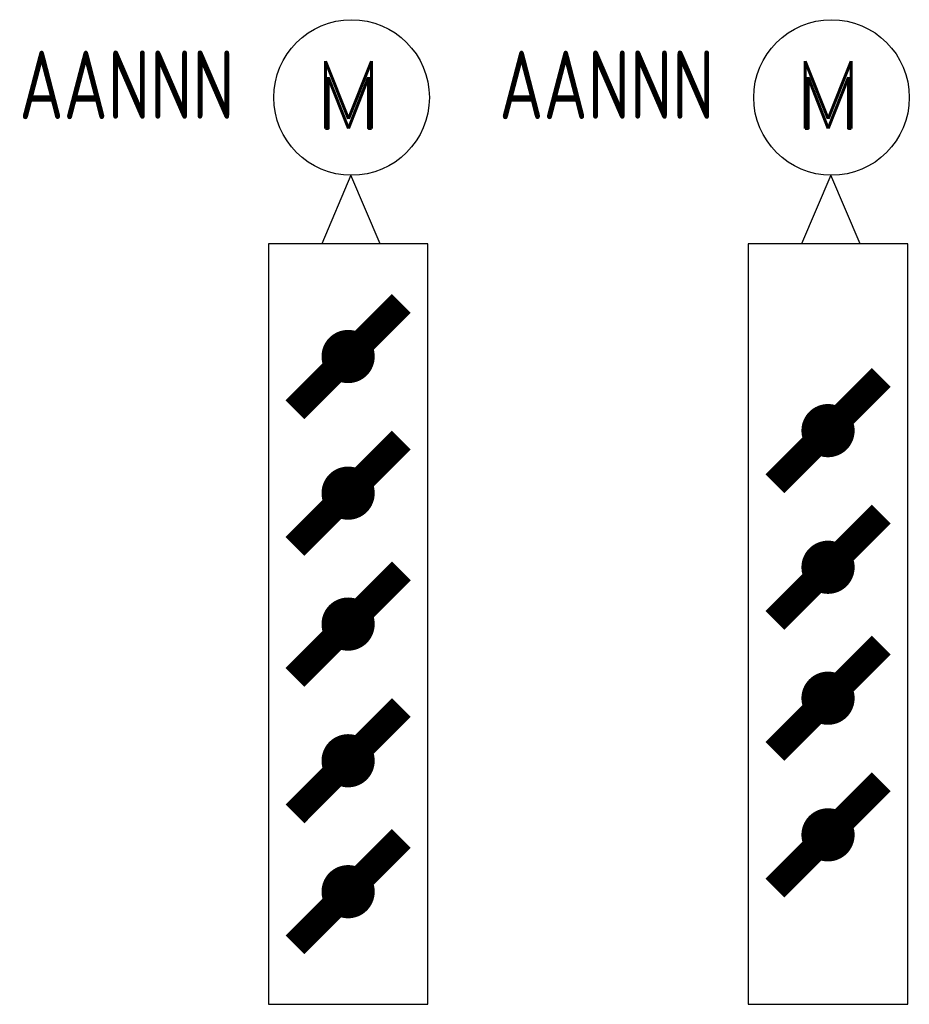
# Model space of a CAD drawing. Header units: millimetres. Extents: x 472 to 1299, y 510 to 798.
# Tile 4 of 69: x 572 to 595, y 556 to 582. Entities that reach past the tile are written whole.
import ezdxf

# ---------------------------------------------------------------- set-up
doc = ezdxf.new("R2010")
doc.units = ezdxf.units.MM
doc.header["$LTSCALE"] = 4
doc.layers.add('KKS_1', color=7, linetype='Continuous', lineweight=5)
doc.layers.add('Urządzenia', color=7, linetype='Continuous')
doc.styles.add('ROMAND', font='romand')
doc.styles.get("Standard").update_dxf_attribs({"font": 'ISOCP.SHX'})

# ---------------------------------------------------------------- blocks, each defined once
blk = doc.blocks.new('KLAPA REG STER EL')
for points in [[(2.174, 11.815), (1.406, 10.009)], [(2.944, 10.009), (2.174, 11.815)]]:
    blk.add_lwpolyline(points)
blk.add_lwpolyline([(4.2, 10.009), (0, 10.009), (0, -10.009), (4.2, -10.009)], close=True)
at = {"const_width": 0.7}
for points in [[(0.7, 3.693), (3.5, 6.493)], [(0.7, 0.096), (3.5, 2.896)], [(0.7, -3.351), (3.5, -0.551)], [(0.7, -6.948), (3.5, -4.148)]]:
    blk.add_lwpolyline(points, dxfattribs=at)
at = {"const_width": 0.697}
for points in [[(2.452, 5.093, 1), (1.748, 5.093, 1)], [(2.452, 1.496, 1), (1.748, 1.496, 1)], [(2.452, -1.951, 1), (1.748, -1.951, 1)], [(2.452, -5.548, 1), (1.748, -5.548, 1)]]:
    blk.add_lwpolyline(points, format="xyb", close=True, dxfattribs=at)
blk.add_circle((2.192, 13.863), 2.048)
at = {"style": 'ROMAND'}
blk.add_text('M', height=1.765, dxfattribs=at).set_placement((1.2, 13.05))
at = {"layer": 'KKS_1', "color": 7, "width": 0.8}
blk.add_attdef('KKS_1_KONIEC', (-6.555, 13.295), '', height=1.8, dxfattribs=at)
at = {"layer": 'KKS_1', "color": 7, "width": 0.8, "flags": 1}
for tag, p, height in [('OPIS', (-6.542, 10.795), 1.5), ('KKS_1_PEŁNY', (-6.555, 7.598), 2.5)]:
    blk.add_attdef(tag, p, '', height=height, dxfattribs=at)
blk = doc.blocks.new('KLAPA REG STER EL 5-SKRZ')
for points in [[(-2.026, 11.815), (-2.794, 10.009)], [(-1.256, 10.009), (-2.026, 11.815)]]:
    blk.add_lwpolyline(points)
blk.add_lwpolyline([(0, 10.009), (-4.2, 10.009), (-4.2, -10.009), (0, -10.009)], close=True)
at = {"const_width": 0.7}
for points in [[(-3.5, 5.644), (-0.7, 8.444)], [(-3.5, 2.047), (-0.7, 4.847)], [(-3.5, -1.4), (-0.7, 1.4)], [(-3.5, -4.997), (-0.7, -2.197)], [(-3.5, -8.444), (-0.7, -5.644)]]:
    blk.add_lwpolyline(points, dxfattribs=at)
at = {"const_width": 0.697}
for points in [[(-1.748, 7.044, 1), (-2.452, 7.044, 1)], [(-1.748, 3.447, 1), (-2.452, 3.447, 1)], [(-1.748, 0, 1), (-2.452, 0, 1)], [(-1.748, -3.597, 1), (-2.452, -3.597, 1)], [(-1.748, -7.044, 1), (-2.452, -7.044, 1)]]:
    blk.add_lwpolyline(points, format="xyb", close=True, dxfattribs=at)
blk.add_circle((-2.008, 13.863), 2.048)
at = {"style": 'ROMAND'}
blk.add_text('M', height=1.765, dxfattribs=at).set_placement((-3, 13.05))
at = {"layer": 'KKS_1', "color": 7, "width": 0.8}
blk.add_attdef('KKS_1_KONIEC', (-10.755, 13.295), '', height=1.8, dxfattribs=at)
at = {"layer": 'KKS_1', "color": 7, "width": 0.8, "flags": 1}
for tag, p, height in [('OPIS', (-10.742, 10.795), 1.5), ('KKS_1_PEŁNY', (-10.755, 7.598), 2.5)]:
    blk.add_attdef(tag, p, '', height=height, dxfattribs=at)

msp = doc.modelspace()

# ---------------------------------------------------------------- block references
at = {"layer": 'Urządzenia'}
for name, p in [('KLAPA REG STER EL 5-SKRZ', (582.788, 565.745)), ('KLAPA REG STER EL', (591.223, 565.745))]:
    msp.add_blockref(name, p, dxfattribs=at).add_auto_attribs({'KKS_1_KONIEC': 'AANNN'})

doc.saveas('drawing.dxf')
